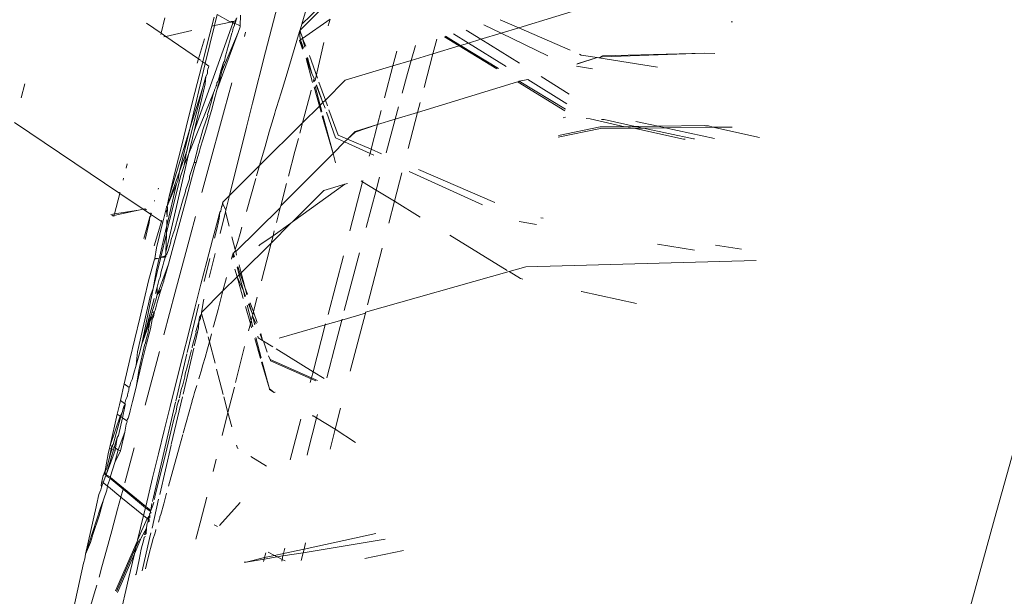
# Model space of a CAD drawing. Header units: millimetres. Extents: x 504675 to 860349, y -23215 to 63575.
# Tile 56 of 177: x 590948 to 590995, y 33273 to 33301. Entities that reach past the tile are written whole.
import ezdxf

# ---------------------------------------------------------------- set-up
doc = ezdxf.new("R2010")
doc.units = ezdxf.units.MM
doc.header["$LTSCALE"] = 10
doc.linetypes.add('LEVEL-F-OVERALL LAYOUT$0$HIDDEN', pattern=[0.375, 0.25, -0.125])
doc.layers.get('0').update_dxf_attribs({"linetype": 'CONTINUOUS'})
for name, color, linetype, lineweight in [('ARCH', 8, 'CONTINUOUS', 0), ('furniture', 8, 'CONTINUOUS', 5), ('LEVEL - C OVERALL LAYOUT$0$A-EQPM', 8, 'CONTINUOUS', 5)]:
    doc.layers.add(name, color=color, linetype=linetype, lineweight=lineweight)
doc.layers.add('LEVEL-F-OVERALL LAYOUT$0$DASH1L', color=8, linetype='LEVEL-F-OVERALL LAYOUT$0$HIDDEN')

# ---------------------------------------------------------------- blocks, each defined once
blk = doc.blocks.new('LEVEL - C OVERALL LAYOUT$0$Column Cladding - Column Cladding- 1200mm-V38-LEVEL C - PART PLAN 20')
at = {"layer": 'LEVEL - C OVERALL LAYOUT$0$A-EQPM', "color": 253, "lineweight": 5}
for radius, start, end in [(755, 90, 270), (746, 360, 180)]:
    blk.add_arc((0, 0), radius, start, end, dxfattribs=at)
blk = doc.blocks.new('ARCH')
at = {"layer": 'LEVEL-F-OVERALL LAYOUT$0$DASH1L'}
h = blk.add_hatch(dxfattribs=at)
h.set_pattern_fill('ANGLE', color=8, scale=10, angle=352.0664)
h.set_pattern_definition([(352.0664444, (-404119.055, 373340.98), (9.6410197, 69.1814516), [50.8, -19.05]), (82.0664444, (-404119.055, 373340.98), (-69.1814516, 9.6410197), [50.8, -19.05])])
edge = h.paths.add_edge_path(flags=16)
edge.add_line((572074.712, 35847.062), (602196.904, 29528.217))
edge.add_line((602196.904, 29528.217), (599472.63, 39352.005))
edge.add_arc((597545.364, 38817.547), 2000, 15.499436, 89.998351)
edge.add_line((597545.422, 40817.547), (573256.113, 40817.547))
edge.add_arc((576210.344, 22394.182), 18658.72, 99.1099624, 106.6903327)
edge.add_line((570851.58, 40266.829), (572074.712, 35847.062))
h.paths.add_polyline_path([(583373.777, 40815.973), (583374.097, 40875.042), (586424.097, 40859.112), (586423.937, 40815.973)], flags=16)
h.paths.add_polyline_path([(600840.891, 34605.132), (600792.778, 34591.523), (599497.965, 39260.646), (599546.078, 39274.255)])
h.paths.add_polyline_path([(587210.4, 32671.778), (587194.965, 32598.383), (582692.955, 33542.787), (582708.389, 33616.182)])
edge = h.paths.add_edge_path()
edge.add_line((572071.73, 35387.893), (601863.317, 29138.4))
edge.add_arc((601986.5, 29725.619), 600, 258.152638, 375.499436)
edge.add_line((602564.68, 29885.956), (599906.265, 39472.258))
edge.add_arc((597545.364, 38817.547), 2450, 15.499436, 89.998351)
edge.add_line((597545.435, 41267.547), (573220.478, 41267.547))
edge.add_arc((576210.344, 22394.182), 19108.72, 99.0018321, 106.2358191)
edge.add_arc((571035.465, 40164.758), 600, 106.235819, 195.468967)
edge.add_line((570457.2, 40004.728), (571616.648, 35815.082))
edge.add_arc((572194.913, 35975.111), 600, 195.468967, 258.152638)
h.paths.add_polyline_path([(587210.4, 32671.778), (587195.409, 32600.494), (587195.432, 32600.49)])
at = {"layer": 'furniture'}
for p, q in [((590967.338, 33306.09), (590961.642, 33300.597)), ((590960.597, 33301.901), (590959.928, 33299.285)), ((590963.325, 33302.075), (590961.553, 33300.303)), ((590961.932, 33301.56), (590961.642, 33300.597)), ((590975.446, 33301.491), (590971.928, 33300.425)), ((590955.157, 33300.893), (590954.969, 33300.167)), ((590957.488, 33300.927), (590957.382, 33300.505)), ((590957.5, 33300.529), (590957.624, 33301.048)), ((590958.245, 33300.704), (590957.624, 33301.048)), ((590958.519, 33300.767), (590958.479, 33300.737)), ((590958.528, 33300.797), (590958.489, 33300.76)), ((590958.528, 33300.797), (590958.508, 33300.845)), ((590958.51, 33300.743), (590958.528, 33300.797)), ((590958.519, 33300.767), (590958.528, 33300.797)), ((590958.528, 33300.797), (590958.558, 33300.899)), ((590958.722, 33300.513), (590958.739, 33301.025)), ((590961.672, 33299.916), (590962.989, 33300.836)), ((590962.989, 33300.836), (590962.901, 33300.51)), ((590971.054, 33300.806), (590971.928, 33300.425)), ((590954.969, 33300.167), (590954.285, 33300.637)), ((590958.37, 33300.643), (590956.536, 33295.52)), ((590957.067, 33298.726), (590957.5, 33300.529)), ((590957.382, 33300.505), (590957.192, 33299.777)), ((590957.382, 33300.505), (590957.5, 33300.529)), ((590957.5, 33300.529), (590958.269, 33300.692)), ((590958.303, 33300.717), (590958.245, 33300.704)), ((590958.269, 33300.692), (590958.303, 33300.717)), ((590958.303, 33300.717), (590958.398, 33300.719)), ((590958.328, 33300.705), (590958.303, 33300.717)), ((590958.37, 33300.643), (590958.328, 33300.705)), ((590958.396, 33300.423), (590958.355, 33300.227)), ((590958.37, 33300.643), (590958.398, 33300.719)), ((590958.454, 33300.643), (590958.37, 33300.643)), ((590958.446, 33300.53), (590958.396, 33300.423)), ((590958.489, 33300.76), (590958.398, 33300.719)), ((590958.398, 33300.719), (590958.479, 33300.737)), ((590958.454, 33300.643), (590958.445, 33300.607)), ((590958.445, 33300.607), (590958.446, 33300.53)), ((590958.493, 33300.686), (590958.454, 33300.643)), ((590958.722, 33300.513), (590958.454, 33300.643)), ((590958.479, 33300.737), (590958.51, 33300.743)), ((590958.479, 33300.737), (590958.493, 33300.686)), ((590958.51, 33300.743), (590958.493, 33300.686)), ((590958.623, 33300.209), (590958.729, 33300.469)), ((590958.729, 33300.469), (590958.722, 33300.513)), ((590961.553, 33300.303), (590961.537, 33300.249)), ((590961.561, 33300.33), (590961.553, 33300.303)), ((590961.642, 33300.597), (590961.561, 33300.33)), ((590961.561, 33300.33), (590961.562, 33300.28)), ((590969.433, 33300.314), (590970.133, 33299.881)), ((590970.267, 33300.567), (590971.089, 33300.171)), ((590971.928, 33300.425), (590971.089, 33300.171)), ((590971.928, 33300.425), (590974.363, 33299.365)), ((590982.072, 33300.712), (590982.004, 33300.71)), ((590954.969, 33300.167), (590954.954, 33300.108)), ((590955.19, 33300.016), (590954.969, 33300.167)), ((590955.097, 33299.995), (590955.19, 33300.016)), ((590955.19, 33300.016), (590956.43, 33300.292)), ((590956.744, 33298.948), (590955.19, 33300.016)), ((590956.744, 33298.948), (590957.038, 33299.899)), ((590958.623, 33300.209), (590957.617, 33297.461)), ((590957.857, 33298.364), (590958.623, 33300.209)), ((590958.329, 33300.166), (590958.221, 33299.753)), ((590958.355, 33300.227), (590958.329, 33300.166)), ((590958.98, 33300.218), (590958.922, 33300.01)), ((590961.537, 33300.249), (590960.895, 33298.11)), ((590961.584, 33299.855), (590961.528, 33299.815)), ((590961.537, 33300.249), (590961.571, 33299.893)), ((590961.604, 33300.171), (590961.537, 33300.249)), ((590961.562, 33300.28), (590961.604, 33300.171)), ((590961.672, 33299.916), (590961.571, 33299.893)), ((590961.571, 33299.893), (590961.584, 33299.855)), ((590961.672, 33299.916), (590961.584, 33299.855)), ((590961.584, 33299.855), (590961.725, 33299.461)), ((590961.7, 33299.439), (590961.584, 33299.855)), ((590961.604, 33300.171), (590961.68, 33299.971)), ((590961.68, 33299.971), (590961.672, 33299.916)), ((590961.672, 33299.916), (590961.78, 33299.51)), ((590961.836, 33299.561), (590961.672, 33299.916)), ((590967.857, 33299.192), (590968.04, 33299.892)), ((590968.404, 33300.002), (590969.106, 33299.57)), ((590968.462, 33300.02), (590969.17, 33299.589)), ((590968.842, 33300.135), (590969.541, 33299.702)), ((590970.133, 33299.881), (590969.541, 33299.702)), ((590971.089, 33300.171), (590970.133, 33299.881)), ((590970.133, 33299.881), (590971.961, 33298.749)), ((590971.089, 33300.171), (590973.315, 33299.096)), ((590957.192, 33299.777), (590956.945, 33298.809)), ((590958.168, 33299.601), (590958.082, 33299.314)), ((590958.221, 33299.753), (590958.168, 33299.601)), ((590961.676, 33299.417), (590961.528, 33299.815)), ((590962.691, 33299.726), (590962.271, 33297.933)), ((590966.831, 33298.881), (590967.031, 33299.586)), ((590969.106, 33299.57), (590967.857, 33299.192)), ((590969.17, 33299.589), (590969.106, 33299.57)), ((590969.106, 33299.57), (590970.889, 33298.473)), ((590969.541, 33299.702), (590969.17, 33299.589)), ((590969.17, 33299.589), (590970.971, 33298.494)), ((590969.541, 33299.702), (590971.338, 33298.589)), ((590956.68, 33298.743), (590956.744, 33298.948)), ((590956.837, 33298.884), (590956.744, 33298.948)), ((590958.019, 33299.101), (590957.985, 33298.849)), ((590958.073, 33299.249), (590958.019, 33299.101)), ((590958.082, 33299.314), (590958.073, 33299.249)), ((590959.928, 33299.285), (590959.311, 33296.851)), ((590962.158, 33297.829), (590961.845, 33298.965)), ((590962.129, 33298.203), (590961.845, 33298.965)), ((590961.888, 33299.004), (590961.993, 33298.711)), ((590961.91, 33299.023), (590961.993, 33298.711)), ((590962.387, 33298.039), (590962.001, 33299.106)), ((590965.961, 33298.617), (590966.143, 33299.316)), ((590967.857, 33299.192), (590966.831, 33298.881)), ((590967.44, 33297.588), (590967.857, 33299.192)), ((590975.645, 33299.013), (590974.691, 33298.698)), ((590975.645, 33299.013), (590974.698, 33298.724)), ((590974.814, 33299.169), (590974.897, 33299.133)), ((590974.897, 33299.133), (590975.645, 33299.013)), ((590975.721, 33299), (590975.645, 33299.013)), ((590975.894, 33299.088), (590975.721, 33299)), ((590975.896, 33299.052), (590975.721, 33299)), ((590975.721, 33299), (590978.504, 33298.554)), ((590980.741, 33299.223), (590975.894, 33299.088)), ((590980.741, 33299.223), (590975.896, 33299.052)), ((590980.741, 33299.223), (590981.223, 33299.2)), ((590956.345, 33295.705), (590957.067, 33298.726)), ((590956.887, 33298.58), (590956.575, 33297.35)), ((590956.945, 33298.809), (590956.864, 33298.865)), ((590956.945, 33298.809), (590956.887, 33298.58)), ((590957.067, 33298.726), (590956.945, 33298.809)), ((590957.233, 33298.611), (590957.067, 33298.726)), ((590957.188, 33298.469), (590957.171, 33298.406)), ((590957.227, 33298.542), (590957.188, 33298.469)), ((590957.227, 33298.542), (590957.233, 33298.611)), ((590957.818, 33298.433), (590957.693, 33297.956)), ((590957.818, 33298.433), (590957.93, 33298.778)), ((590957.93, 33298.778), (590957.857, 33298.364)), ((590957.93, 33298.778), (590957.985, 33298.849)), ((590961.993, 33298.711), (590962.129, 33298.203)), ((590965.961, 33298.617), (590963.707, 33297.934)), ((590965.567, 33297.106), (590965.961, 33298.617)), ((590966.831, 33298.881), (590965.961, 33298.617)), ((590966.654, 33298.256), (590966.831, 33298.881)), ((590974.668, 33298.607), (590975.424, 33298.477)), ((590957.092, 33298.117), (590956.943, 33297.552)), ((590957.059, 33297.775), (590957.092, 33298.117)), ((590957.168, 33298.263), (590957.092, 33298.117)), ((590957.171, 33298.406), (590957.168, 33298.263)), ((590957.786, 33298.092), (590957.617, 33297.461)), ((590957.693, 33297.956), (590957.786, 33298.092)), ((590957.786, 33298.092), (590957.857, 33298.364)), ((590960.895, 33298.11), (590960.661, 33297.335)), ((590962.129, 33298.203), (590962.237, 33298.029)), ((590962.237, 33298.029), (590962.219, 33297.961)), ((590966.403, 33297.321), (590966.654, 33298.256)), ((590972.356, 33297.974), (590971.951, 33297.888)), ((590972.356, 33297.974), (590974.205, 33296.813)), ((590972.993, 33298.109), (590974.325, 33297.284)), ((590948.506, 33297.771), (590948.33, 33297.097)), ((590956.345, 33295.705), (590956.943, 33297.552)), ((590956.943, 33297.552), (590956.744, 33296.776)), ((590956.899, 33297.078), (590957.059, 33297.775)), ((590957.517, 33297.517), (590957.506, 33297.491)), ((590957.54, 33297.539), (590957.517, 33297.517)), ((590957.572, 33297.615), (590957.54, 33297.539)), ((590957.572, 33297.615), (590957.58, 33297.676)), ((590957.58, 33297.676), (590957.614, 33297.717)), ((590957.614, 33297.717), (590957.619, 33297.773)), ((590957.619, 33297.773), (590957.622, 33297.817)), ((590957.622, 33297.817), (590957.66, 33297.873)), ((590957.693, 33297.956), (590957.66, 33297.873)), ((590958.32, 33297.815), (590957.976, 33296.559)), ((590962.24, 33297.904), (590962.191, 33297.859)), ((590962.219, 33297.961), (590962.206, 33297.913)), ((590962.206, 33297.913), (590962.214, 33297.881)), ((590962.219, 33297.961), (590962.271, 33297.933)), ((590962.24, 33297.904), (590962.219, 33297.961)), ((590962.476, 33296.711), (590962.222, 33297.604)), ((590962.271, 33297.933), (590962.24, 33297.904)), ((590962.274, 33297.656), (590962.516, 33296.75)), ((590962.647, 33296.881), (590962.317, 33297.698)), ((590962.345, 33297.726), (590962.647, 33296.881)), ((590962.764, 33296.997), (590962.459, 33297.84)), ((590963.707, 33297.934), (590962.764, 33296.997)), ((590971.869, 33297.87), (590967.135, 33296.416)), ((590971.869, 33297.87), (590971.903, 33297.849)), ((590971.951, 33297.888), (590971.903, 33297.849)), ((590971.903, 33297.849), (590974.12, 33296.485)), ((590971.951, 33297.888), (590974.141, 33296.567)), ((590956.575, 33297.35), (590956.261, 33296.104)), ((590956.289, 33294.466), (590957.463, 33297.344)), ((590956.899, 33297.078), (590956.536, 33295.52)), ((590957.367, 33296.951), (590957.463, 33297.344)), ((590957.463, 33297.344), (590957.509, 33297.457)), ((590957.617, 33297.461), (590957.475, 33296.937)), ((590957.506, 33297.491), (590957.509, 33297.457)), ((590960.661, 33297.335), (590960.45, 33296.648)), ((590962.067, 33297.393), (590961.677, 33295.916)), ((590962.087, 33297.469), (590962.067, 33297.393)), ((590956.744, 33296.776), (590956.495, 33295.794)), ((590957.262, 33296.603), (590957.177, 33296.321)), ((590957.302, 33296.733), (590957.262, 33296.603)), ((590957.35, 33296.889), (590957.302, 33296.733)), ((590957.35, 33296.889), (590957.367, 33296.951)), ((590957.475, 33296.937), (590957.356, 33296.504)), ((590959.311, 33296.851), (590959.023, 33295.707)), ((590960.45, 33296.648), (590960.404, 33296.5)), ((590962.476, 33296.711), (590961.677, 33295.916)), ((590962.516, 33296.75), (590962.476, 33296.711)), ((590962.557, 33296.426), (590962.476, 33296.711)), ((590962.647, 33296.881), (590962.516, 33296.75)), ((590962.516, 33296.75), (590962.593, 33296.462)), ((590962.764, 33296.997), (590962.647, 33296.881)), ((590962.647, 33296.881), (590962.744, 33296.611)), ((590962.862, 33296.728), (590962.764, 33296.997)), ((590966.073, 33296.091), (590966.229, 33296.672)), ((590967.135, 33296.416), (590967.259, 33296.891)), ((590956.261, 33296.104), (590955.95, 33294.858)), ((590957.193, 33296.261), (590956.986, 33295.677)), ((590957.976, 33296.559), (590957.14, 33293.482)), ((590957.254, 33296.144), (590957.166, 33295.839)), ((590957.177, 33296.321), (590957.193, 33296.261)), ((590957.356, 33296.504), (590957.254, 33296.144)), ((590960.284, 33296.105), (590960.101, 33295.488)), ((590960.366, 33296.376), (590960.284, 33296.105)), ((590960.404, 33296.5), (590960.366, 33296.376)), ((590963.125, 33294.466), (590962.611, 33296.236)), ((590962.645, 33296.267), (590963.125, 33294.466)), ((590962.811, 33296.423), (590963.244, 33295.21)), ((590963.365, 33295.337), (590962.931, 33296.536)), ((590965.235, 33295.835), (590965.408, 33296.498)), ((590967.135, 33296.416), (590966.073, 33296.091)), ((590966.691, 33294.708), (590967.135, 33296.416)), ((590974.141, 33296.19), (590974.037, 33296.159)), ((590975.13, 33296.124), (590975.316, 33296.113)), ((590975.316, 33296.113), (590976.96, 33295.736)), ((590953.009, 33292.572), (590948.028, 33295.941)), ((590955.349, 33292.426), (590956.329, 33295.637)), ((590956.329, 33295.637), (590955.849, 33293.617)), ((590956.495, 33295.794), (590956.247, 33294.804)), ((590956.329, 33295.637), (590956.345, 33295.705)), ((590956.986, 33295.677), (590956.944, 33295.582)), ((590957.166, 33295.839), (590957.086, 33295.573)), ((590959.023, 33295.707), (590958.217, 33292.48)), ((590961.677, 33295.916), (590959.64, 33293.893)), ((590961.677, 33295.916), (590961.548, 33295.428)), ((590965.235, 33295.835), (590964.167, 33295.508)), ((590965.235, 33295.835), (590964.178, 33295.484)), ((590964.93, 33294.664), (590965.235, 33295.835)), ((590966.073, 33296.091), (590965.235, 33295.835)), ((590965.645, 33294.498), (590966.073, 33296.091)), ((590975.807, 33295.653), (590973.803, 33295.241)), ((590975.785, 33295.722), (590973.821, 33295.312)), ((590976.96, 33295.736), (590975.785, 33295.722)), ((590977.282, 33295.668), (590975.807, 33295.653)), ((590975.857, 33296.081), (590975.973, 33296.074)), ((590975.973, 33296.074), (590977.456, 33295.742)), ((590977.068, 33295.737), (590976.96, 33295.736)), ((590977.456, 33295.742), (590977.068, 33295.737)), ((590977.068, 33295.737), (590977.282, 33295.668)), ((590977.387, 33295.669), (590977.282, 33295.668)), ((590977.78, 33295.673), (590977.387, 33295.669)), ((590977.387, 33295.669), (590979.749, 33295.145)), ((590977.523, 33295.743), (590977.456, 33295.742)), ((590977.476, 33295.986), (590978.548, 33295.754)), ((590978.548, 33295.754), (590977.523, 33295.743)), ((590977.523, 33295.743), (590977.78, 33295.673)), ((590977.846, 33295.674), (590977.78, 33295.673)), ((590978.875, 33295.684), (590977.846, 33295.674)), ((590977.846, 33295.674), (590980.216, 33295.156)), ((590980.732, 33295.794), (590978.548, 33295.754)), ((590978.548, 33295.754), (590978.875, 33295.684)), ((590981.134, 33295.707), (590978.875, 33295.684)), ((590978.875, 33295.684), (590981.212, 33295.18)), ((590980.732, 33295.794), (590980.792, 33295.781)), ((590980.792, 33295.781), (590980.926, 33295.782)), ((590980.926, 33295.782), (590981.134, 33295.707)), ((590982.043, 33295.716), (590981.134, 33295.707)), ((590981.134, 33295.707), (590983.339, 33295.231)), ((590956.536, 33295.52), (590956.289, 33294.466)), ((590956.776, 33294.953), (590956.944, 33295.582)), ((590957.086, 33295.573), (590956.949, 33295.12)), ((590960.101, 33295.488), (590959.899, 33294.794)), ((590961.48, 33295.175), (590961.317, 33294.554)), ((590963.244, 33295.21), (590963.673, 33295.014)), ((590963.365, 33295.337), (590963.806, 33295.147)), ((590964.167, 33295.508), (590963.806, 33295.147)), ((590964.178, 33295.484), (590963.806, 33295.147)), ((590955.95, 33294.858), (590955.645, 33293.626)), ((590956.247, 33294.804), (590956.216, 33294.633)), ((590956.742, 33294.899), (590956.693, 33294.662)), ((590956.776, 33294.953), (590956.742, 33294.899)), ((590956.844, 33294.767), (590956.786, 33294.569)), ((590956.949, 33295.12), (590956.844, 33294.767)), ((590959.899, 33294.794), (590959.64, 33293.893)), ((590963.673, 33295.014), (590963.125, 33294.466)), ((590963.806, 33295.147), (590963.673, 33295.014)), ((590963.673, 33295.014), (590964.878, 33294.465)), ((590963.806, 33295.147), (590964.93, 33294.664)), ((590979.749, 33295.145), (590979.823, 33295.146)), ((590980.216, 33295.156), (590980.26, 33295.157)), ((590955.367, 33290.514), (590956.279, 33294.423)), ((590956.181, 33294.535), (590955.849, 33293.617)), ((590956.181, 33294.535), (590956.068, 33293.916)), ((590956.068, 33293.916), (590956.279, 33294.423)), ((590956.216, 33294.633), (590956.181, 33294.535)), ((590956.279, 33294.423), (590956.289, 33294.466)), ((590956.539, 33294.041), (590956.693, 33294.662)), ((590956.636, 33294.041), (590956.716, 33294.326)), ((590956.716, 33294.326), (590956.739, 33294.407)), ((590956.755, 33294.463), (590956.739, 33294.407)), ((590956.786, 33294.569), (590956.755, 33294.463)), ((590963.125, 33294.466), (590960.646, 33291.988)), ((590961.317, 33294.554), (590961.013, 33293.392)), ((590963.125, 33294.466), (590963.245, 33294.015)), ((590964.845, 33294.337), (590964.878, 33294.465)), ((590964.878, 33294.465), (590964.93, 33294.664)), ((590964.878, 33294.465), (590965.062, 33294.381)), ((590964.93, 33294.664), (590965.421, 33294.453)), ((590953.37, 33293.971), (590953.32, 33293.776)), ((590956.048, 33293.852), (590955.905, 33293.426)), ((590956.068, 33293.916), (590956.048, 33293.852)), ((590956.324, 33293.373), (590956.539, 33294.041)), ((590956.57, 33293.843), (590956.421, 33293.268)), ((590956.636, 33294.041), (590956.539, 33294.041)), ((590956.57, 33293.843), (590956.619, 33293.994)), ((590956.636, 33294.041), (590956.619, 33293.994)), ((590959.64, 33293.893), (590958.217, 33292.48)), ((590959.64, 33293.893), (590959.5, 33293.403)), ((590955.905, 33293.426), (590955.236, 33290.716)), ((590955.849, 33293.617), (590955.256, 33291.974)), ((590955.645, 33293.626), (590955.349, 33292.426)), ((590955.763, 33293.157), (590955.849, 33293.617)), ((590956.324, 33293.373), (590956.315, 33293.27)), ((590957.14, 33293.482), (590956.909, 33292.622)), ((590965.17, 33292.732), (590965.333, 33293.338)), ((590966.038, 33292.199), (590966.389, 33293.547)), ((590966.738, 33293.616), (590970.217, 33292.029)), ((590967.169, 33293.701), (590970.796, 33292.142)), ((590953.194, 33293.289), (590953.169, 33293.194)), ((590955.242, 33291.043), (590955.708, 33293.021)), ((590955.708, 33293.021), (590955.256, 33291.974)), ((590955.752, 33293.121), (590955.708, 33293.021)), ((590955.752, 33293.121), (590955.763, 33293.157)), ((590956.421, 33293.268), (590956.091, 33292.058)), ((590956.149, 33292.757), (590956.246, 33293.033)), ((590956.315, 33293.27), (590956.246, 33293.033)), ((590959.465, 33293.283), (590959.019, 33291.718)), ((590960.921, 33293.04), (590960.646, 33291.988)), ((590961.197, 33291.226), (590963.682, 33293.012)), ((590963.682, 33293.012), (590962.684, 33292.709)), ((590963.682, 33293.012), (590963.814, 33293.038)), ((590963.924, 33290.805), (590964.529, 33293.125)), ((590964.462, 33293.166), (590964.529, 33293.125)), ((590964.529, 33293.125), (590964.544, 33293.182)), ((590964.529, 33293.125), (590965.17, 33292.732)), ((590953.009, 33292.572), (590952.76, 33291.606)), ((590953.023, 33292.625), (590953.009, 33292.572)), ((590954.129, 33291.824), (590953.009, 33292.572)), ((590954.829, 33292.771), (590954.844, 33292.82)), ((590955.335, 33292.37), (590955.256, 33291.974)), ((590955.335, 33292.37), (590955.349, 33292.426)), ((590956.025, 33292.32), (590956.108, 33292.6)), ((590956.149, 33292.757), (590956.108, 33292.6)), ((590958.217, 33292.48), (590957.899, 33292.164)), ((590958.217, 33292.48), (590958.043, 33291.776)), ((590962.684, 33292.709), (590961.197, 33291.226)), ((590964.693, 33290.954), (590965.17, 33292.732)), ((590965.17, 33292.732), (590966.038, 33292.199)), ((590954.654, 33292.206), (590954.662, 33292.232)), ((590955.227, 33291.931), (590955.205, 33291.84)), ((590955.256, 33291.974), (590955.227, 33291.931)), ((590955.227, 33291.931), (590955.272, 33291.937)), ((590955.256, 33291.974), (590955.272, 33291.937)), ((590955.272, 33291.937), (590955.258, 33291.512)), ((590956.091, 33292.058), (590955.499, 33289.863)), ((590955.818, 33291.594), (590956.025, 33292.32)), ((590957.83, 33291.942), (590957.812, 33291.735)), ((590957.867, 33291.979), (590957.83, 33291.942)), ((590957.867, 33291.979), (590957.896, 33292.122)), ((590957.877, 33292.104), (590957.867, 33291.979)), ((590957.899, 33292.164), (590957.877, 33292.104)), ((590957.877, 33292.104), (590958.043, 33291.776)), ((590957.896, 33292.122), (590957.899, 33292.164)), ((590960.621, 33291.891), (590960.646, 33291.988)), ((590965.769, 33291.164), (590966.038, 33292.199)), ((590966.038, 33292.199), (590967.256, 33291.453)), ((590952.584, 33291.58), (590952.76, 33291.606)), ((590952.638, 33291.541), (590952.677, 33291.513)), ((590952.677, 33291.513), (590952.739, 33291.526)), ((590952.739, 33291.526), (590952.726, 33291.477)), ((590952.739, 33291.526), (590953.893, 33291.773)), ((590952.739, 33291.526), (590952.76, 33291.606)), ((590952.76, 33291.606), (590953.893, 33291.773)), ((590953.893, 33291.773), (590954.129, 33291.824)), ((590954.129, 33291.824), (590954.204, 33291.84)), ((590954.129, 33291.824), (590954.469, 33291.597)), ((590954.204, 33291.84), (590954.282, 33291.789)), ((590954.431, 33291.461), (590954.338, 33291.114)), ((590954.411, 33291.2), (590954.431, 33291.461)), ((590954.484, 33291.518), (590954.431, 33291.461)), ((590954.485, 33291.654), (590954.469, 33291.597)), ((590954.469, 33291.597), (590954.51, 33291.637)), ((590954.484, 33291.518), (590954.469, 33291.597)), ((590954.469, 33291.597), (590954.991, 33291.248)), ((590955.205, 33291.84), (590955.065, 33291.269)), ((590955.258, 33291.512), (590955.205, 33291.84)), ((590955.243, 33291.463), (590955.258, 33291.512)), ((590955.601, 33290.837), (590955.818, 33291.594)), ((590956.603, 33291.484), (590956.362, 33290.591)), ((590957.757, 33291.68), (590957.659, 33291.315)), ((590957.732, 33291.389), (590957.757, 33291.68)), ((590957.812, 33291.735), (590957.757, 33291.68)), ((590958.022, 33291.693), (590957.768, 33290.668)), ((590958.043, 33291.776), (590958.022, 33291.693)), ((590958.022, 33291.693), (590958.196, 33291.027)), ((590960.621, 33291.891), (590958.51, 33289.82)), ((590960.621, 33291.891), (590960.441, 33291.194)), ((590954.338, 33291.114), (590954.218, 33290.66)), ((590954.315, 33290.792), (590954.411, 33291.2)), ((590954.637, 33290.084), (590954.991, 33291.248)), ((590955.039, 33291.162), (590954.756, 33289.998)), ((590955.231, 33290.994), (590954.89, 33289.538)), ((590954.991, 33291.248), (590955.01, 33291.308)), ((590955.05, 33291.208), (590954.991, 33291.248)), ((590955.05, 33291.208), (590955.039, 33291.162)), ((590955.065, 33291.269), (590955.05, 33291.208)), ((590955.231, 33290.994), (590955.242, 33291.043)), ((590955.231, 33290.994), (590955.236, 33290.716)), ((590955.252, 33291.32), (590955.238, 33291.277)), ((590955.242, 33291.043), (590955.238, 33291.277)), ((590957.659, 33291.315), (590957.536, 33290.85)), ((590957.627, 33290.941), (590957.732, 33291.389)), ((590958.804, 33290.971), (590958.717, 33290.671)), ((590961.125, 33291.155), (590960.189, 33290.221)), ((590960.279, 33290.568), (590961.125, 33291.155)), ((590961.125, 33291.155), (590961.197, 33291.226)), ((590971.956, 33291.236), (590972.765, 33291.103)), ((590972.981, 33291.414), (590973.094, 33291.396)), ((590954.218, 33290.66), (590954.158, 33290.433)), ((590954.219, 33290.389), (590954.315, 33290.792)), ((590955.222, 33290.657), (590954.952, 33289.551)), ((590955.222, 33290.657), (590955.201, 33289.794)), ((590955.201, 33289.794), (590955.367, 33290.514)), ((590955.236, 33290.716), (590955.222, 33290.657)), ((590955.534, 33290.608), (590955.455, 33290.384)), ((590955.534, 33290.608), (590955.548, 33290.674)), ((590955.548, 33290.674), (590955.601, 33290.837)), ((590956.362, 33290.591), (590955.641, 33287.889)), ((590957.536, 33290.85), (590957.408, 33290.365)), ((590957.511, 33290.451), (590957.627, 33290.941)), ((590958.331, 33290.508), (590958.486, 33289.915)), ((590958.717, 33290.671), (590958.607, 33290.301)), ((590959.654, 33290.136), (590960.279, 33290.568)), ((590960.279, 33290.568), (590960.189, 33290.221)), ((590960.339, 33290.802), (590960.279, 33290.568)), ((590968.655, 33290.595), (590971.384, 33288.921)), ((590955.417, 33290.213), (590955.321, 33289.902)), ((590955.417, 33290.213), (590955.455, 33290.384)), ((590957.408, 33290.365), (590957.143, 33289.347)), ((590958.607, 33290.301), (590958.517, 33290.01)), ((590960.189, 33290.221), (590958.774, 33288.81)), ((590959.654, 33290.136), (590959.611, 33290.094)), ((590960.189, 33290.221), (590959.978, 33289.405)), ((590978.502, 33290.163), (590980.261, 33289.875)), ((590981.259, 33290.12), (590982.492, 33289.927)), ((590954.756, 33289.998), (590954.678, 33289.495)), ((590954.952, 33289.551), (590955.154, 33289.591)), ((590955.154, 33289.591), (590955.196, 33289.651)), ((590955.154, 33289.591), (590955.183, 33289.597)), ((590955.168, 33289.555), (590955.154, 33289.591)), ((590955.183, 33289.597), (590955.168, 33289.555)), ((590955.168, 33289.555), (590955.193, 33289.573)), ((590955.183, 33289.597), (590955.196, 33289.651)), ((590955.193, 33289.573), (590955.196, 33289.651)), ((590955.201, 33289.794), (590955.196, 33289.651)), ((590955.25, 33289.687), (590955.196, 33289.651)), ((590955.321, 33289.902), (590955.25, 33289.687)), ((590955.499, 33289.863), (590955.322, 33289.215)), ((590957.254, 33288.586), (590957.537, 33289.732)), ((590958.347, 33289.602), (590958.306, 33289.46)), ((590958.374, 33289.689), (590958.347, 33289.602)), ((590958.39, 33289.733), (590958.374, 33289.689)), ((590958.374, 33289.689), (590958.446, 33289.562)), ((590958.434, 33289.777), (590958.39, 33289.733)), ((590958.393, 33289.519), (590958.4, 33289.709)), ((590958.434, 33289.777), (590958.4, 33289.709)), ((590958.4, 33289.709), (590958.446, 33289.562)), ((590958.451, 33289.81), (590958.434, 33289.777)), ((590958.504, 33289.846), (590958.451, 33289.81)), ((590958.51, 33289.82), (590958.451, 33289.81)), ((590958.517, 33290.01), (590958.486, 33289.915)), ((590958.486, 33289.915), (590958.504, 33289.846)), ((590958.504, 33289.846), (590958.51, 33289.82)), ((590958.51, 33289.82), (590958.555, 33289.651)), ((590962.888, 33286.835), (590963.613, 33289.612)), ((590963.657, 33287.024), (590964.372, 33289.76)), ((590964.762, 33287.295), (590965.459, 33289.972)), ((590954.665, 33289.455), (590954.379, 33288.429)), ((590954.952, 33289.551), (590954.591, 33288.068)), ((590954.665, 33289.455), (590954.882, 33289.503)), ((590954.678, 33289.495), (590954.665, 33289.455)), ((590954.678, 33289.495), (590954.882, 33289.503)), ((590954.754, 33288.952), (590954.882, 33289.503)), ((590954.793, 33287.769), (590955.322, 33289.215)), ((590954.882, 33289.503), (590954.89, 33289.538)), ((590954.89, 33289.538), (590954.952, 33289.551)), ((590954.952, 33289.551), (590955.168, 33289.555)), ((590955.048, 33289.138), (590954.975, 33288.868)), ((590955.103, 33289.336), (590955.048, 33289.138)), ((590955.142, 33289.471), (590955.103, 33289.336)), ((590955.168, 33289.555), (590955.142, 33289.471)), ((590955.322, 33289.215), (590955.17, 33288.672)), ((590957.143, 33289.347), (590956.864, 33288.267)), ((590957.279, 33289.48), (590957.019, 33288.393)), ((590958.727, 33288.763), (590958.605, 33289.115)), ((590958.676, 33289.184), (590958.774, 33288.81)), ((590959.978, 33289.405), (590959.729, 33288.435)), ((590972.271, 33289.1), (590971.47, 33288.868)), ((590983.186, 33289.395), (590972.271, 33289.1)), ((590954.591, 33288.068), (590954.754, 33288.952)), ((590954.923, 33288.598), (590954.975, 33288.868)), ((590955.17, 33288.672), (590955.137, 33288.556)), ((590958.578, 33288.615), (590958.474, 33288.988)), ((590958.573, 33289.084), (590958.673, 33288.709)), ((590958.673, 33288.709), (590958.578, 33288.615)), ((590958.727, 33288.763), (590958.673, 33288.709)), ((590958.673, 33288.709), (590958.873, 33287.957)), ((590958.774, 33288.81), (590958.727, 33288.763)), ((590958.966, 33288.074), (590958.727, 33288.763)), ((590958.774, 33288.81), (590958.966, 33288.074)), ((590971.47, 33288.868), (590964.669, 33286.938)), ((590971.47, 33288.868), (590972.012, 33288.537)), ((590954.379, 33288.429), (590953.957, 33286.656)), ((590954.881, 33288.511), (590954.781, 33288.132)), ((590954.923, 33288.598), (590954.881, 33288.511)), ((590955.038, 33288.219), (590954.996, 33288.094)), ((590955.056, 33288.286), (590955.038, 33288.219)), ((590955.095, 33288.409), (590955.056, 33288.286)), ((590955.108, 33288.456), (590955.095, 33288.409)), ((590955.121, 33288.501), (590955.108, 33288.456)), ((590955.137, 33288.556), (590955.121, 33288.501)), ((590956.864, 33288.267), (590956.575, 33287.14)), ((590958.578, 33288.615), (590957.905, 33287.957)), ((590958.071, 33288.589), (590957.905, 33287.957)), ((590958.863, 33287.595), (590958.578, 33288.615)), ((590958.578, 33288.615), (590958.873, 33287.957)), ((590972.012, 33288.537), (590972.127, 33288.512)), ((590954.591, 33288.068), (590954.065, 33285.422)), ((590954.459, 33287.686), (590954.591, 33288.068)), ((590954.703, 33287.831), (590954.781, 33288.132)), ((590954.723, 33287.531), (590954.793, 33287.769)), ((590954.793, 33287.769), (590954.781, 33288.132)), ((590954.793, 33287.769), (590954.977, 33288.037)), ((590954.877, 33287.712), (590954.809, 33287.471)), ((590954.932, 33287.893), (590954.877, 33287.712)), ((590954.977, 33288.037), (590954.932, 33287.893)), ((590954.977, 33288.037), (590954.996, 33288.094)), ((590955.641, 33287.889), (590955.105, 33285.87)), ((590957.905, 33287.957), (590956.893, 33286.934)), ((590957.905, 33287.957), (590957.673, 33287.072)), ((590958.873, 33287.957), (590958.947, 33287.677)), ((590958.873, 33287.957), (590958.972, 33287.701)), ((590958.966, 33288.074), (590959.045, 33287.771)), ((590959.064, 33287.79), (590958.966, 33288.074)), ((590974.882, 33287.924), (590974.91, 33287.925)), ((590974.91, 33287.925), (590977.506, 33287.36)), ((590954.459, 33287.686), (590953.852, 33285.057)), ((590954.639, 33287.59), (590954.458, 33286.897)), ((590954.537, 33286.918), (590954.723, 33287.531)), ((590954.72, 33287.147), (590954.809, 33287.471)), ((590956.215, 33285.031), (590956.762, 33287.322)), ((590956.981, 33287.481), (590956.893, 33286.934)), ((590956.999, 33287.553), (590956.981, 33287.481)), ((590959.054, 33287.273), (590959.247, 33286.548)), ((590959.117, 33287.324), (590959.252, 33286.974)), ((590959.154, 33287.353), (590959.252, 33286.974)), ((590959.352, 33286.959), (590959.202, 33287.392)), ((590959.53, 33287.655), (590959.387, 33287.099)), ((590954.458, 33286.897), (590954.244, 33286.09)), ((590954.244, 33286.09), (590954.52, 33286.846)), ((590954.437, 33286.486), (590954.661, 33286.973)), ((590954.437, 33286.486), (590954.52, 33286.846)), ((590954.52, 33286.846), (590954.537, 33286.918)), ((590954.537, 33286.918), (590954.661, 33286.973)), ((590954.661, 33286.973), (590954.607, 33286.716)), ((590954.686, 33287.036), (590954.661, 33286.973)), ((590954.72, 33287.147), (590954.686, 33287.036)), ((590956.575, 33287.14), (590956.281, 33285.982)), ((590956.852, 33286.808), (590956.79, 33286.707)), ((590956.852, 33286.808), (590956.837, 33286.626)), ((590956.887, 33286.873), (590956.852, 33286.808)), ((590956.887, 33286.873), (590956.893, 33286.934)), ((590956.887, 33286.873), (590957.154, 33285.941)), ((590957.673, 33287.072), (590957.477, 33286.331)), ((590959.209, 33286.397), (590958.974, 33287.209)), ((590959.305, 33286.774), (590959.247, 33286.548)), ((590959.252, 33286.974), (590959.315, 33286.813)), ((590959.315, 33286.813), (590959.305, 33286.774)), ((590959.305, 33286.774), (590959.417, 33286.343)), ((590959.305, 33286.774), (590959.475, 33286.398)), ((590959.352, 33286.959), (590959.315, 33286.813)), ((590959.387, 33287.099), (590959.352, 33286.959)), ((590959.528, 33286.45), (590959.352, 33286.959)), ((590964.656, 33286.889), (590963.537, 33286.564)), ((590963.942, 33284.144), (590964.656, 33286.889)), ((590964.656, 33286.889), (590964.669, 33286.938)), ((590953.957, 33286.656), (590953.496, 33284.696)), ((590954.065, 33285.422), (590954.437, 33286.486)), ((590954.349, 33285.924), (590954.437, 33286.486)), ((590954.551, 33286.603), (590954.464, 33286.156)), ((590954.566, 33286.655), (590954.551, 33286.603)), ((590954.607, 33286.716), (590954.566, 33286.655)), ((590956.764, 33286.492), (590956.622, 33286.028)), ((590956.74, 33286.193), (590956.764, 33286.492)), ((590956.79, 33286.707), (590956.764, 33286.492)), ((590956.837, 33286.626), (590956.764, 33286.492)), ((590957.477, 33286.331), (590957.448, 33286.225)), ((590959.209, 33286.397), (590959.123, 33286.058)), ((590959.247, 33286.548), (590959.209, 33286.397)), ((590959.266, 33286.197), (590959.209, 33286.397)), ((590959.247, 33286.548), (590959.325, 33286.254)), ((590962.759, 33286.338), (590960.577, 33285.704)), ((590962.18, 33284.118), (590962.759, 33286.338)), ((590963.537, 33286.564), (590962.759, 33286.338)), ((590962.759, 33286.338), (590962.772, 33286.389)), ((590963.286, 33285.605), (590963.537, 33286.564)), ((590963.537, 33286.564), (590963.55, 33286.614)), ((590954.244, 33286.09), (590954.065, 33285.422)), ((590954.464, 33286.156), (590954.285, 33285.442)), ((590954.285, 33285.704), (590954.349, 33285.924)), ((590956.281, 33285.982), (590955.984, 33284.807)), ((590956.631, 33285.986), (590956.474, 33285.433)), ((590956.599, 33285.577), (590956.74, 33286.193)), ((590956.622, 33286.028), (590956.631, 33285.986)), ((590957.365, 33285.916), (590957.311, 33285.715)), ((590959.667, 33285.902), (590959.784, 33285.598)), ((590959.784, 33285.598), (590959.706, 33285.934)), ((590953.91, 33284.181), (590954.185, 33285.382)), ((590954.065, 33285.422), (590953.916, 33284.874)), ((590954.285, 33285.442), (590954.066, 33284.551)), ((590954.185, 33285.382), (590954.228, 33285.497)), ((590954.228, 33285.497), (590954.267, 33285.646)), ((590954.267, 33285.646), (590954.285, 33285.704)), ((590956.474, 33285.433), (590956.45, 33285.287)), ((590956.547, 33285.352), (590956.599, 33285.577)), ((590957.262, 33285.534), (590957.173, 33285.207)), ((590957.197, 33285.781), (590957.262, 33285.534)), ((590957.311, 33285.715), (590957.262, 33285.534)), ((590957.262, 33285.534), (590957.529, 33284.52)), ((590959.687, 33284.742), (590959.411, 33285.696)), ((590959.463, 33285.737), (590959.719, 33284.773)), ((590959.555, 33285.812), (590959.578, 33285.725)), ((590959.578, 33285.725), (590959.784, 33285.598)), ((590959.784, 33285.598), (590959.825, 33285.573)), ((590959.825, 33285.573), (590960.267, 33285.3)), ((590959.825, 33285.573), (590959.999, 33285.042)), ((590962.829, 33283.832), (590963.286, 33285.605)), ((590953.791, 33284.425), (590953.852, 33285.057)), ((590954.897, 33285.086), (590954.224, 33282.538)), ((590956.199, 33284.963), (590955.669, 33282.725)), ((590956.013, 33283.057), (590956.521, 33285.238)), ((590956.343, 33284.91), (590956.224, 33284.396)), ((590956.417, 33285.154), (590956.343, 33284.91)), ((590956.45, 33285.287), (590956.441, 33285.249)), ((590957.173, 33285.207), (590957.056, 33284.789)), ((590958.933, 33285.311), (590958.501, 33283.602)), ((590960.428, 33285.2), (590962.18, 33284.118)), ((590953.496, 33284.696), (590953.228, 33283.548)), ((590953.685, 33284.056), (590953.791, 33284.425)), ((590953.916, 33284.874), (590953.791, 33284.425)), ((590954.066, 33284.551), (590953.804, 33283.468)), ((590955.984, 33284.807), (590955.689, 33283.63)), ((590956.957, 33284.444), (590956.871, 33284.153)), ((590957.056, 33284.789), (590956.957, 33284.444)), ((590960.109, 33283.308), (590959.737, 33284.567)), ((590959.767, 33284.594), (590960.109, 33283.308)), ((590960.066, 33284.868), (590960.148, 33284.694)), ((590960.148, 33284.694), (590960.157, 33284.633)), ((590960.148, 33284.694), (590962.105, 33283.833)), ((590960.157, 33284.633), (590962.091, 33283.777)), ((590953.594, 33283.746), (590953.685, 33284.056)), ((590953.804, 33283.468), (590953.91, 33284.181)), ((590956.12, 33284.026), (590956.093, 33283.876)), ((590956.224, 33284.396), (590956.12, 33284.026)), ((590956.871, 33284.153), (590956.795, 33283.899)), ((590957.603, 33284.24), (590957.918, 33283.042)), ((590962.105, 33283.833), (590962.18, 33284.118)), ((590962.18, 33284.118), (590962.702, 33283.796)), ((590953.228, 33283.548), (590953.043, 33282.75)), ((590953.462, 33283.367), (590953.228, 33283.548)), ((590953.513, 33283.476), (590953.519, 33283.596)), ((590953.594, 33283.746), (590953.519, 33283.596)), ((590955.689, 33283.63), (590955.399, 33282.465)), ((590955.998, 33283.496), (590955.93, 33283.277)), ((590956.093, 33283.876), (590955.998, 33283.496)), ((590956.795, 33283.899), (590956.756, 33283.775)), ((590962.048, 33283.613), (590962.091, 33283.777)), ((590962.091, 33283.777), (590962.105, 33283.833)), ((590962.091, 33283.777), (590962.301, 33283.684)), ((590962.105, 33283.833), (590962.388, 33283.709)), ((590953.374, 33283.023), (590953.412, 33283.146)), ((590953.428, 33283.199), (590953.412, 33283.146)), ((590953.437, 33283.227), (590953.428, 33283.199)), ((590953.437, 33283.227), (590953.444, 33283.286)), ((590953.444, 33283.286), (590953.462, 33283.367)), ((590953.513, 33283.476), (590953.462, 33283.367)), ((590953.804, 33283.468), (590953.695, 33283.015)), ((590955.93, 33283.277), (590955.849, 33282.899)), ((590956.561, 33283.136), (590956.505, 33282.949)), ((590956.662, 33283.47), (590956.561, 33283.136)), ((590958.446, 33283.384), (590958.144, 33282.185)), ((590960.109, 33283.308), (590960.336, 33283.134)), ((590960.109, 33283.308), (590960.11, 33283.282)), ((590960.11, 33283.282), (590960.336, 33283.134)), ((590960.336, 33283.134), (590960.374, 33283.145)), ((590953.043, 33282.75), (590952.996, 33282.55)), ((590953.241, 33282.618), (590953.043, 33282.75)), ((590953.21, 33282.477), (590953.279, 33282.593)), ((590953.241, 33282.618), (590953.268, 33282.672)), ((590953.279, 33282.593), (590953.241, 33282.618)), ((590953.26, 33282.465), (590953.279, 33282.593)), ((590953.268, 33282.672), (590953.308, 33282.804)), ((590953.353, 33282.904), (590953.308, 33282.804)), ((590953.373, 33282.971), (590953.353, 33282.904)), ((590953.374, 33283.023), (590953.373, 33282.971)), ((590953.619, 33282.703), (590953.557, 33282.457)), ((590953.695, 33283.015), (590953.619, 33282.703)), ((590955.063, 33280.149), (590955.656, 33282.672)), ((590955.457, 33280.675), (590955.984, 33282.936)), ((590955.826, 33282.809), (590955.74, 33282.529)), ((590955.807, 33282.793), (590955.74, 33282.529)), ((590955.849, 33282.899), (590955.828, 33282.879)), ((590956.439, 33282.722), (590956.156, 33281.719)), ((590956.447, 33282.75), (590956.439, 33282.722)), ((590956.46, 33282.797), (590956.447, 33282.75)), ((590956.476, 33282.849), (590956.46, 33282.797)), ((590956.505, 33282.949), (590956.476, 33282.849)), ((590957.948, 33282.928), (590958.144, 33282.185)), ((590952.894, 33282.104), (590952.554, 33280.627)), ((590952.996, 33282.55), (590952.894, 33282.104)), ((590953.024, 33282.015), (590952.894, 33282.104)), ((590953.142, 33282.242), (590953.024, 33282.015)), ((590953.142, 33282.242), (590953.056, 33281.993)), ((590953.14, 33281.935), (590953.26, 33282.465)), ((590953.142, 33282.242), (590953.163, 33282.318)), ((590953.179, 33282.372), (590953.163, 33282.318)), ((590953.21, 33282.477), (590953.179, 33282.372)), ((590953.26, 33282.465), (590953.179, 33282.372)), ((590953.47, 33282.124), (590953.441, 33282.023)), ((590953.508, 33282.266), (590953.47, 33282.124)), ((590953.557, 33282.457), (590953.508, 33282.266)), ((590955.399, 33282.465), (590955.118, 33281.328)), ((590955.668, 33282.174), (590955.623, 33282.06)), ((590955.74, 33282.529), (590955.668, 33282.174)), ((590958.144, 33282.185), (590957.869, 33281.093)), ((590958.144, 33282.185), (590958.321, 33281.512)), ((590963.226, 33281.392), (590963.486, 33282.391)), ((590953.024, 33282.015), (590952.554, 33280.627)), ((590952.846, 33281.191), (590953.056, 33281.993)), ((590953.14, 33281.935), (590952.95, 33281.098)), ((590953.056, 33281.993), (590953.024, 33282.015)), ((590953.14, 33281.935), (590953.056, 33281.993)), ((590953.351, 33281.789), (590953.14, 33281.935)), ((590953.247, 33281.26), (590953.321, 33281.639)), ((590953.321, 33281.639), (590953.351, 33281.71)), ((590953.368, 33281.846), (590953.351, 33281.789)), ((590953.36, 33281.75), (590953.351, 33281.789)), ((590953.351, 33281.71), (590953.36, 33281.75)), ((590953.368, 33281.846), (590953.403, 33281.913)), ((590953.381, 33281.87), (590953.368, 33281.846)), ((590953.403, 33281.913), (590953.381, 33281.87)), ((590953.42, 33281.956), (590953.403, 33281.913)), ((590953.441, 33282.023), (590953.42, 33281.956)), ((590955.623, 33282.06), (590955.494, 33281.533)), ((590956.156, 33281.719), (590956.017, 33281.213)), ((590961.092, 33279.947), (590961.595, 33281.874)), ((590961.935, 33280.325), (590962.345, 33281.933)), ((590962.142, 33282.024), (590962.181, 33282.034)), ((590962.181, 33282.034), (590962.345, 33281.933)), ((590962.345, 33281.933), (590962.385, 33282.09)), ((590962.345, 33281.933), (590963.226, 33281.392)), ((590952.846, 33281.191), (590952.705, 33280.677)), ((590953.247, 33281.26), (590952.942, 33280.422)), ((590953.247, 33281.26), (590953.049, 33280.366)), ((590954.849, 33280.233), (590955.118, 33281.328)), ((590955.494, 33281.533), (590955.247, 33280.472)), ((590962.981, 33280.449), (590963.226, 33281.392)), ((590963.226, 33281.392), (590964.183, 33280.769)), ((590952.743, 33280.528), (590952.892, 33281.005)), ((590952.813, 33280.491), (590952.892, 33281.005)), ((590952.892, 33281.005), (590952.95, 33281.098)), ((590955.996, 33281.139), (590955.84, 33280.571)), ((590952.382, 33279.274), (590952.709, 33280.413)), ((590952.382, 33279.274), (590952.788, 33280.379)), ((590952.524, 33280.494), (590952.462, 33280.224)), ((590952.602, 33280.46), (590952.515, 33279.987)), ((590952.515, 33279.987), (590952.636, 33280.445)), ((590952.554, 33280.627), (590952.524, 33280.494)), ((590952.602, 33280.46), (590952.524, 33280.494)), ((590952.638, 33280.583), (590952.554, 33280.627)), ((590952.638, 33280.583), (590952.602, 33280.46)), ((590952.636, 33280.445), (590952.602, 33280.46)), ((590952.636, 33280.445), (590952.638, 33280.583)), ((590952.709, 33280.413), (590952.636, 33280.445)), ((590952.705, 33280.677), (590952.638, 33280.583)), ((590952.638, 33280.583), (590952.743, 33280.528)), ((590952.709, 33280.413), (590952.743, 33280.528)), ((590952.788, 33280.379), (590952.709, 33280.413)), ((590952.813, 33280.491), (590952.743, 33280.528)), ((590952.942, 33280.422), (590952.783, 33279.814)), ((590952.783, 33279.814), (590953.049, 33280.366)), ((590952.788, 33280.379), (590952.813, 33280.491)), ((590952.942, 33280.422), (590952.813, 33280.491)), ((590953.049, 33280.366), (590952.942, 33280.422)), ((590953.246, 33278.848), (590953.689, 33280.516)), ((590954.849, 33280.233), (590954.57, 33279.088)), ((590955.449, 33280.637), (590954.908, 33278.304)), ((590955.24, 33280.446), (590955.026, 33279.578)), ((590955.84, 33280.571), (590955.33, 33278.701)), ((590958.551, 33280.641), (590958.589, 33280.496)), ((590958.589, 33280.496), (590958.62, 33280.477)), ((590961.896, 33280.161), (590961.935, 33280.325)), ((590952.462, 33280.224), (590952.305, 33279.342)), ((590952.515, 33279.987), (590952.385, 33279.508)), ((590952.574, 33279.163), (590952.783, 33279.814)), ((590955.063, 33280.149), (590954.557, 33277.974)), ((590957.59, 33279.979), (590957.441, 33279.388)), ((590959.233, 33280.099), (590959.966, 33279.647)), ((590952.287, 33279.281), (590952.254, 33279.308)), ((590952.305, 33279.342), (590952.268, 33279.372)), ((590952.287, 33279.281), (590952.33, 33279.307)), ((590952.385, 33279.508), (590952.305, 33279.342)), ((590952.305, 33279.342), (590952.33, 33279.307)), ((590952.33, 33279.307), (590952.317, 33279.257)), ((590955.026, 33279.578), (590954.932, 33279.223)), ((590952.165, 33278.915), (590952.125, 33278.741)), ((590952.231, 33278.861), (590952.149, 33278.64)), ((590952.231, 33279.206), (590952.165, 33278.915)), ((590952.231, 33278.861), (590952.165, 33278.915)), ((590952.231, 33279.206), (590952.287, 33279.281)), ((590952.231, 33278.861), (590952.352, 33279.193)), ((590952.254, 33278.842), (590952.231, 33278.861)), ((590952.425, 33278.697), (590952.254, 33278.842)), ((590952.317, 33279.257), (590952.287, 33279.281)), ((590952.352, 33279.193), (590952.317, 33279.257)), ((590952.317, 33279.257), (590952.367, 33279.233)), ((590952.367, 33279.233), (590952.352, 33279.193)), ((590952.539, 33279.075), (590952.352, 33279.193)), ((590952.367, 33279.233), (590952.382, 33279.274)), ((590952.556, 33279.133), (590952.367, 33279.233)), ((590952.564, 33279.055), (590952.452, 33278.781)), ((590952.564, 33279.055), (590952.539, 33279.075)), ((590952.581, 33279.113), (590952.556, 33279.133)), ((590952.581, 33279.113), (590952.564, 33279.055)), ((590952.604, 33279.022), (590952.564, 33279.055)), ((590952.574, 33279.163), (590952.581, 33279.113)), ((590954.243, 33277.736), (590952.581, 33279.113)), ((590953.168, 33278.555), (590952.604, 33279.022)), ((590954.57, 33279.088), (590954.243, 33277.736)), ((590954.932, 33279.223), (590954.682, 33278.193)), ((590952.025, 33278.302), (590952.117, 33278.521)), ((590952.149, 33278.64), (590952.117, 33278.521)), ((590952.125, 33278.741), (590952.149, 33278.64)), ((590952.249, 33278.041), (590952.395, 33278.512)), ((590952.425, 33278.697), (590952.395, 33278.512)), ((590952.425, 33278.697), (590952.452, 33278.781)), ((590952.483, 33278.656), (590952.425, 33278.697)), ((590953.068, 33278.18), (590952.483, 33278.656)), ((590953.168, 33278.555), (590953.068, 33278.18)), ((590954.226, 33277.664), (590953.168, 33278.555)), ((590955.236, 33278.359), (590955.099, 33277.864)), ((590951.917, 33277.787), (590952.025, 33278.302)), ((590952.031, 33277.291), (590952.249, 33278.041)), ((590952.249, 33278.041), (590952.08, 33277.622)), ((590953.068, 33278.18), (590952.913, 33277.601)), ((590954.141, 33277.305), (590953.068, 33278.18)), ((590954.541, 33276.709), (590954.856, 33278.082)), ((590954.624, 33277.938), (590954.578, 33277.772)), ((590954.682, 33278.193), (590954.656, 33278.068)), ((590956.826, 33276.956), (590957.135, 33278.171)), ((590958.721, 33277.914), (590957.741, 33276.833)), ((590951.894, 33277.722), (590951.389, 33275.467)), ((590952.08, 33277.622), (590951.389, 33275.467)), ((590951.917, 33277.787), (590951.894, 33277.722)), ((590952.913, 33277.601), (590952.634, 33276.57)), ((590954.226, 33277.664), (590954.141, 33277.305)), ((590954.243, 33277.736), (590954.226, 33277.664)), ((590954.449, 33277.511), (590954.226, 33277.664)), ((590954.478, 33277.541), (590954.243, 33277.736)), ((590954.448, 33277.418), (590954.464, 33277.453)), ((590954.495, 33277.437), (590954.448, 33277.418)), ((590954.472, 33277.493), (590954.449, 33277.511)), ((590954.472, 33277.493), (590954.464, 33277.453)), ((590954.478, 33277.541), (590954.472, 33277.493)), ((590954.472, 33277.493), (590954.495, 33277.437)), ((590954.478, 33277.541), (590954.534, 33277.876)), ((590954.578, 33277.772), (590954.478, 33277.541)), ((590955.099, 33277.864), (590954.953, 33277.345)), ((590951.737, 33276.401), (590952.031, 33277.291)), ((590954.141, 33277.305), (590953.861, 33276.134)), ((590953.861, 33276.134), (590954.313, 33277.165)), ((590954.313, 33277.165), (590954.141, 33277.305)), ((590954.313, 33277.165), (590954.433, 33277.299)), ((590954.36, 33277.126), (590954.313, 33277.165)), ((590954.314, 33276.924), (590954.347, 33276.994)), ((590954.352, 33277.09), (590954.347, 33276.994)), ((590954.404, 33277.04), (590954.347, 33276.994)), ((590954.383, 33277.145), (590954.352, 33277.09)), ((590954.352, 33277.09), (590954.36, 33277.126)), ((590954.352, 33277.09), (590954.401, 33277.093)), ((590954.36, 33277.126), (590954.39, 33277.176)), ((590954.36, 33277.126), (590954.383, 33277.145)), ((590954.401, 33277.093), (590954.36, 33277.126)), ((590954.39, 33277.176), (590954.383, 33277.145)), ((590954.383, 33277.145), (590954.401, 33277.093)), ((590954.434, 33277.205), (590954.39, 33277.176)), ((590954.4, 33277.119), (590954.39, 33277.176)), ((590954.401, 33277.093), (590954.4, 33277.119)), ((590954.401, 33277.093), (590954.404, 33277.04)), ((590954.448, 33277.418), (590954.416, 33277.366)), ((590954.416, 33277.366), (590954.433, 33277.299)), ((590954.433, 33277.299), (590954.434, 33277.205)), ((590954.879, 33277.094), (590954.846, 33276.991)), ((590954.892, 33277.139), (590954.879, 33277.094)), ((590954.905, 33277.182), (590954.892, 33277.139)), ((590954.92, 33277.235), (590954.905, 33277.182)), ((590954.953, 33277.345), (590954.92, 33277.235)), ((590956.826, 33276.956), (590956.689, 33276.419)), ((590952.634, 33276.57), (590952.387, 33275.666)), ((590954.033, 33276.241), (590954.281, 33276.707)), ((590954.19, 33276.385), (590954.281, 33276.707)), ((590954.281, 33276.707), (590954.263, 33276.453)), ((590954.281, 33276.707), (590954.295, 33276.844)), ((590954.295, 33276.844), (590954.314, 33276.924)), ((590954.721, 33276.606), (590954.669, 33276.436)), ((590954.73, 33276.633), (590954.721, 33276.606)), ((590957.483, 33276.865), (590957.65, 33276.78)), ((590951.389, 33275.467), (590951.626, 33276.031)), ((590951.626, 33276.031), (590951.722, 33276.341)), ((590951.722, 33276.341), (590951.737, 33276.401)), ((590952.809, 33273.734), (590953.845, 33276.067)), ((590953.71, 33275.493), (590954.001, 33276.167)), ((590953.782, 33275.798), (590953.922, 33276.116)), ((590953.845, 33276.067), (590953.782, 33275.798)), ((590953.861, 33276.134), (590953.845, 33276.067)), ((590953.939, 33276.153), (590954.001, 33276.167)), ((590954.001, 33276.167), (590954.011, 33276.22)), ((590954.011, 33276.22), (590954.033, 33276.241)), ((590954.032, 33275.701), (590954.155, 33276.167)), ((590954.077, 33274.682), (590954.426, 33276.21)), ((590954.163, 33276.271), (590954.155, 33276.167)), ((590954.23, 33276.313), (590954.163, 33276.271)), ((590954.263, 33276.453), (590954.21, 33276.404)), ((590954.426, 33276.21), (590954.487, 33276.478)), ((590954.603, 33276.21), (590954.52, 33275.907)), ((590954.669, 33276.436), (590954.603, 33276.21)), ((590956.689, 33276.419), (590956.627, 33276.179)), ((590965.596, 33276.18), (590961.704, 33275.54)), ((590965.154, 33276.452), (590961.748, 33275.712)), ((590952.387, 33275.666), (590952.168, 33274.876)), ((590952.854, 33273.696), (590953.782, 33275.798)), ((590953.782, 33275.798), (590953.71, 33275.493)), ((590954.032, 33275.701), (590953.932, 33275.21)), ((590954.52, 33275.907), (590954.413, 33275.505)), ((590960.045, 33275.562), (590960.348, 33275.407)), ((590960.779, 33275.501), (590960.841, 33275.759)), ((590961.748, 33275.712), (590960.779, 33275.501)), ((590961.704, 33275.54), (590961.748, 33275.712)), ((590961.748, 33275.712), (590961.824, 33276.004)), ((590966.472, 33275.64), (590964.632, 33275.258)), ((590951.306, 33275.097), (590951.295, 33275.047)), ((590951.306, 33275.097), (590951.358, 33275.254)), ((590951.358, 33275.254), (590951.389, 33275.467)), ((590952.912, 33273.648), (590953.71, 33275.493)), ((590953.71, 33275.493), (590953.429, 33274.302)), ((590953.932, 33275.21), (590953.798, 33274.519)), ((590954.413, 33275.505), (590954.278, 33274.983)), ((590959.005, 33275.097), (590958.909, 33275.094)), ((590959.882, 33275.306), (590959.005, 33275.097)), ((590959.864, 33275.238), (590959.005, 33275.097)), ((590959.834, 33275.121), (590959.864, 33275.238)), ((590960.481, 33275.34), (590959.864, 33275.238)), ((590959.864, 33275.238), (590959.882, 33275.306)), ((590959.882, 33275.306), (590959.942, 33275.536)), ((590960.348, 33275.407), (590959.882, 33275.306)), ((590960.779, 33275.501), (590960.348, 33275.407)), ((590960.348, 33275.407), (590960.481, 33275.34)), ((590960.751, 33275.384), (590960.481, 33275.34)), ((590960.481, 33275.34), (590960.712, 33275.222)), ((590960.693, 33275.145), (590960.712, 33275.222)), ((590960.712, 33275.222), (590960.751, 33275.384)), ((590960.712, 33275.222), (590960.854, 33275.15)), ((590961.704, 33275.54), (590960.751, 33275.384)), ((590960.751, 33275.384), (590960.779, 33275.501)), ((590961.608, 33275.171), (590961.704, 33275.54)), ((590950.666, 33272.2), (590951.295, 33275.047)), ((590952.168, 33274.876), (590952.029, 33274.382)), ((590954.278, 33274.983), (590954.225, 33274.769)), ((590953.429, 33274.302), (590952.979, 33272.371)), ((590953.756, 33274.494), (590953.798, 33274.519)), ((590951.92, 33274.001), (590951.8, 33273.584)), ((590951.8, 33273.584), (590951.644, 33273.055))]:
    blk.add_line(p, q, dxfattribs=at)
at = {"color": 253, "lineweight": 5, "rotation": 352.0664444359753}
blk.add_blockref('LEVEL - C OVERALL LAYOUT$0$Column Cladding - Column Cladding- 1200mm-V38-LEVEL C - PART PLAN 20', (591721.713, 33073.944), dxfattribs=at)

msp = doc.modelspace()

# ---------------------------------------------------------------- block references
at = {"layer": 'ARCH'}
msp.add_blockref('ARCH', (0, 0), dxfattribs=at)

doc.saveas('drawing.dxf')
